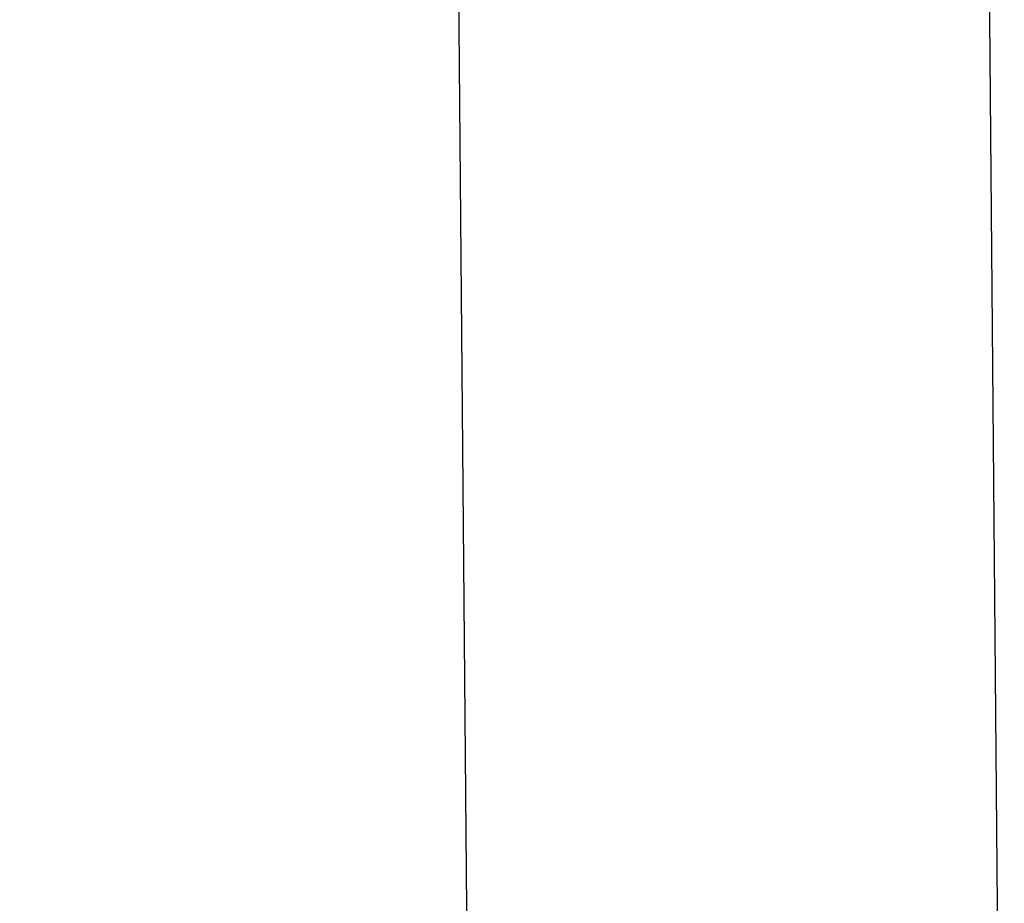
# Model space of a CAD drawing. Header units: inches. Extents: x 0 to 612, y 155 to 655.
# Tile 133 of 138: x 170.63 to 172.48, y 399.86 to 401.52. Entities that reach past the tile are written whole.
import ezdxf

# ---------------------------------------------------------------- set-up
doc = ezdxf.new("R2010")
doc.units = ezdxf.units.IN
doc.header["$MEASUREMENT"] = 0
doc.layers.add('Layer 1', color=7, linetype='Continuous')

# ---------------------------------------------------------------- blocks, each defined once
blk = doc.blocks.new('block 2966')
at = {"layer": 'Layer 1', "color": 7, "lineweight": 25}
blk.add_lwpolyline([(171.2959, 419.9785), (171.4751, 399.3516)], dxfattribs=at)
blk = doc.blocks.new('block 2965')
at = {"layer": 'Layer 1'}
blk.add_blockref('block 2966', (0, 0), dxfattribs=at)
blk = doc.blocks.new('block 2964')
at = {"layer": 'Layer 1'}
blk.add_blockref('block 2965', (0, 0), dxfattribs=at)
blk = doc.blocks.new('block 3484')
at = {"layer": 'Layer 1', "color": 7, "lineweight": 25}
blk.add_open_spline([(171.4878, 378.5537), (170.8818, 394.4756), (157.5254, 407.1357), (141.5942, 406.8911)], degree=3, dxfattribs=at)
blk = doc.blocks.new('block 3483')
at = {"layer": 'Layer 1'}
blk.add_blockref('block 3484', (0, 0), dxfattribs=at)
blk = doc.blocks.new('block 3482')
at = {"layer": 'Layer 1'}
blk.add_blockref('block 3483', (0, 0), dxfattribs=at)
blk = doc.blocks.new('block 4784')
at = {"layer": 'Layer 1', "color": 7, "lineweight": 25}
blk.add_lwpolyline([(172.3657, 411.4272), (172.479, 398.3408)], dxfattribs=at)
blk = doc.blocks.new('block 4783')
at = {"layer": 'Layer 1'}
blk.add_blockref('block 4784', (0, 0), dxfattribs=at)
blk = doc.blocks.new('block 4782')
at = {"layer": 'Layer 1'}
blk.add_blockref('block 4783', (0, 0), dxfattribs=at)
blk = doc.blocks.new('block 921')
at = {"layer": 'Layer 1'}
for name in ['block 2964', 'block 4782', 'block 3482']:
    blk.add_blockref(name, (0, 0), dxfattribs=at)
blk = doc.blocks.new('block 920')
at = {"layer": 'Layer 1'}
blk.add_blockref('block 921', (0, 0), dxfattribs=at)
blk = doc.blocks.new('block 2')
at = {"layer": 'Layer 1'}
blk.add_blockref('block 920', (0, 0), dxfattribs=at)

msp = doc.modelspace()

# ---------------------------------------------------------------- block references
at = {"layer": 'Layer 1'}
msp.add_blockref('block 2', (0, 0), dxfattribs=at)

doc.saveas('drawing.dxf')
